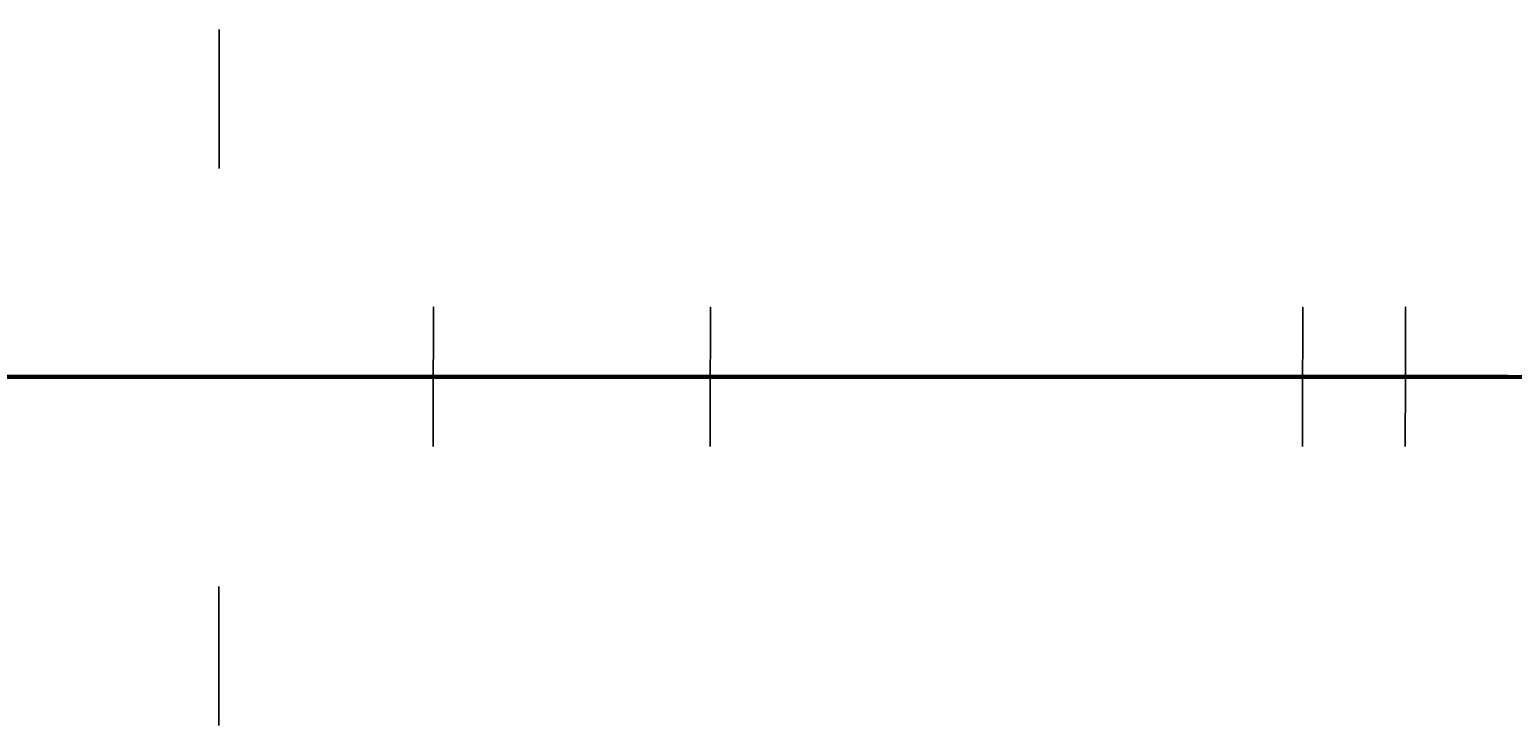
# Model space of a CAD drawing. Header units: millimetres. Extents: x -12354389001 to 271431, y -126469 to 48347.
# Tile 32 of 79: x -12341888835 to -12341536412, y -126301 to 40853. Entities that reach past the tile are written whole.
import ezdxf
from ezdxf.enums import TextEntityAlignment as Align

# ---------------------------------------------------------------- set-up
doc = ezdxf.new("R2010")
doc.units = ezdxf.units.MM
for name, pattern in [('1', [0]), ('4', [5, 3, -2]), ('BGS', [10, 0, 10])]:
    doc.linetypes.add(name, pattern=pattern)
doc.layers.get('0').update_dxf_attribs({"lineweight": 9})
doc.layers.add('00 opisy', color=7, linetype='Continuous', lineweight=25)
doc.layers.add('EBUPP', color=7, linetype='1', lineweight=30)
for name, color, linetype in [('EADTD', 7, 'Continuous'), ('EBUOA', 7, 'Continuous'), ('EDZPD', 3, '1'), ('SDROK', 7, 'Continuous'), ('SDRPK', 7, '1'), ('SZOPO', 7, 'BGS'), ('SZZPZ', 102, 'Continuous'), ('UCCOA', 6, 'Continuous'), ('UCCOO', 6, 'Continuous'), ('UCCPA', 6, '1'), ('UCCPOR', 6, '1'), ('UCCTO', 6, 'Continuous'), ('UEEOO', 1, 'Continuous'), ('UEEPA', 1, '1'), ('UEEPON', 1, '1'), ('UEETO', 1, 'Continuous'), ('UGGOO', 2, 'Continuous'), ('UGGPOR', 2, '1'), ('UKKOA', 7, 'Continuous'), ('UKKOO', 1, 'Continuous'), ('UKKPA', 1, '1'), ('UKKPB', 1, '1'), ('UKKTO', 1, 'Continuous'), ('UTTPO', 1, '1'), ('UWWOA', 5, 'Continuous'), ('UWWOO', 5, 'Continuous'), ('UWWPA', 5, '1'), ('UWWPO', 5, '4'), ('UWWTO', 5, 'Continuous'), ('WUKOS', 7, 'Continuous'), ('WUKPS', 7, '1'), ('ZAKRES', 2, '1')]:
    doc.layers.add(name, color=color, linetype=linetype)
doc.styles.get("Standard").update_dxf_attribs({"font": 'arial.ttf'})

# ---------------------------------------------------------------- blocks, each defined once
blk = doc.blocks.new('DLI')
blk.add_circle((0, 0), 0.09)
for centre, start, end in [((0, 0.750093), 30.14144, 149.85856), ((-0.713298, 0.231779), 102.145781, 221.858708), ((0.713298, 0.231779), 318.141292, 77.854219), ((-0.440797, -0.606751), 174.149498, 293.852913), ((0.440797, -0.606751), 246.147087, 5.850502)]:
    blk.add_arc(centre, 0.75, start, end)
blk = doc.blocks.new('TRA')
for p, q in [((-5.5, 2.7539), (-5.5, 1.7539)), ((-4.5, 2.7539), (-4.5, 1.7539)), ((4.5, 2.7539), (4.5, 1.7539)), ((5.5, 2.7539), (5.5, 1.7539)), ((-0.5, -2.2461), (-0.5, -3.2461)), ((0.5, -2.2461), (0.5, -3.2461))]:
    blk.add_line(p, q)
blk = doc.blocks.new('DIG')
for p, q in [((-0.6024, 0.1875), (-0.9874, 1.3242)), ((-0.9874, 1.3242), (-0.0078, 0.6309)), ((-0.0078, 0.6309), (0.9542, 1.3483)), ((0.9542, 1.3483), (0.5976, 0.2024)), ((-1.5645, -0.5299), (-0.6024, 0.1875)), ((0.5976, 0.2024), (1.5772, -0.4909)), ((0.3772, -0.5058), (0.0205, -1.6517)), ((1.5772, -0.4909), (0.3772, -0.5058)), ((-0.3645, -0.515), (-1.5645, -0.5299)), ((0.0205, -1.6517), (-0.3645, -0.515))]:
    blk.add_line(p, q)
blk.add_circle((0, 0), 0.09)
blk = doc.blocks.new('WLZ')
blk.add_circle((0, 0), 0.4)
blk = doc.blocks.new('SLS')
blk.add_circle((0, 0), 0.35)
blk = doc.blocks.new('LAT')
for p, q in [((0, 1.2), (0, 2)), ((-2, 0), (-1.2, 0)), ((1.2, 0), (2, 0)), ((0, -1.2), (0, -2))]:
    blk.add_line(p, q)
blk = doc.blocks.new('KRA')
for p, q in [((-0.75, -0.3571), (-0.75, 0.3571)), ((-0.75, 0.3571), (0.75, 0.3571)), ((-0.25, -0.3571), (-0.25, 0.3571)), ((0.25, -0.3571), (0.25, 0.3571)), ((0.75, 0.3571), (0.75, -0.3571)), ((0.75, -0.3571), (-0.75, -0.3571))]:
    blk.add_line(p, q)
blk = doc.blocks.new('HYP')
for p, q in [((0, 1.5), (-0.5303, 0.9697)), ((0, 1.5), (0.5303, 0.9697)), ((0, 0.75), (0, 1.5))]:
    blk.add_line(p, q)
blk.add_circle((0, 0), 0.75)
blk = doc.blocks.new('WSP')
blk.add_circle((0, 0), 0.09)
blk = doc.blocks.new('Wrocławska 82')
at = {"linetype": '1'}
for p, q in [((-295340.56, 33962.47), (-295340.55, 33962.5)), ((-295340.55, 33962.5), (-295340.54, 33962.55))]:
    blk.add_line(p, q, dxfattribs=at)
at = {"layer": 'EBUPP', "linetype": '1'}
for p, q in [((-295330.59, 34180.61), (-295352.21, 34184.91)), ((-295354.37, 34174.02), (-295332.76, 34169.72)), ((-295332.15, 34148.39), (-295336.86, 34135.07)), ((-295336.86, 34135.07), (-295322.86, 34130.12)), ((-295362.22, 34122.46), (-295340.2, 34114.51)), ((-295340.2, 34114.51), (-295340.71, 34113.08)), ((-295341.12, 34113.23), (-295342.53, 34109.31)), ((-295340.71, 34113.08), (-295341.12, 34113.23)), ((-295342.53, 34109.31), (-295342.06, 34109.14)), ((-295342.06, 34109.14), (-295342.81, 34107.07)), ((-295343.23, 34107.22), (-295344.6, 34103.43)), ((-295342.81, 34107.07), (-295343.23, 34107.22)), ((-295318.41, 34105.71), (-295339.13, 34049.03)), ((-295339.13, 34049.03), (-295322.97, 34043.13)), ((-295334.96, 33976.13), (-295339.22, 33964.69)), ((-295336.92, 33963.83), (-295332.66, 33975.27)), ((-295339.22, 33964.69), (-295336.92, 33963.83))]:
    blk.add_line(p, q, dxfattribs=at)
at = {"layer": 'EDZPD', "linetype": '1'}
for p, q in [((-295363.48, 34169.37), (-295276.38, 34146.68)), ((-295320.81, 34148.93), (-295344.09, 34155.44)), ((-295348.5, 33699.7), (-295328.82, 33692.91)), ((-295342.12, 33660.77), (-295334.31, 33679.58))]:
    blk.add_line(p, q, dxfattribs=at)
at = {"layer": 'SDRPK', "linetype": '1'}
for p, q in [((-295352.48, 34185.94), (-295339.6, 34183.19)), ((-295339.6, 34183.19), (-295329.31, 34181.17)), ((-295355.02, 34172.26), (-295334.56, 34168.09)), ((-295352.06, 34168.96), (-295333.5, 34164.75)), ((-295361.97, 34167.61), (-295328.2, 34158.64)), ((-295324.22, 34151.49), (-295355.59, 34159.75)), ((-295359.17, 34128.18), (-295336.36, 34119.86)), ((-295337.15, 34116.93), (-295361.54, 34126.04)), ((-295336.36, 34119.86), (-295331.91, 34118.17)), ((-295338.65, 34076.71), (-295329.61, 34101.66)), ((-295338.1, 34069.3), (-295332.86, 34083.69)), ((-295344.78, 34059.67), (-295338.65, 34076.71)), ((-295340.93, 34061.47), (-295338.1, 34069.3)), ((-295345.27, 34049.29), (-295340.93, 34061.47)), ((-295346.06, 34043.22), (-295342.28, 34040.09)), ((-295342.28, 34040.09), (-295345.01, 34032.54)), ((-295332.68, 34012.91), (-295345.27, 34017.51)), ((-295330.41, 33999.84), (-295349.92, 33947.13)), ((-295340.54, 33962.55), (-295334.57, 33978.67)), ((-295331.31, 33977.47), (-295337.24, 33961.34)), ((-295340.56, 33962.47), (-295340.55, 33962.5)), ((-295340.55, 33962.5), (-295340.54, 33962.55)), ((-295340.58, 33962.41), (-295340.57, 33962.44)), ((-295340.58, 33962.38), (-295340.58, 33962.41)), ((-295340.57, 33962.44), (-295340.56, 33962.47)), ((-295340.58, 33962.38), (-295340.59, 33962.34)), ((-295340.59, 33962.31), (-295340.59, 33962.34)), ((-295340.59, 33962.28), (-295340.59, 33962.31)), ((-295340.59, 33962.25), (-295340.59, 33962.28)), ((-295340.59, 33962.25), (-295340.59, 33962.21)), ((-295340.59, 33962.18), (-295340.59, 33962.21)), ((-295340.59, 33962.15), (-295340.59, 33962.18)), ((-295340.58, 33962.12), (-295340.59, 33962.15)), ((-295340.58, 33962.09), (-295340.58, 33962.12)), ((-295340.57, 33962.05), (-295340.58, 33962.09)), ((-295340.57, 33962.02), (-295340.57, 33962.05)), ((-295340.56, 33961.99), (-295340.57, 33962.02)), ((-295340.55, 33961.96), (-295340.56, 33961.99)), ((-295340.54, 33961.93), (-295340.55, 33961.96)), ((-295340.54, 33961.93), (-295340.53, 33961.9)), ((-295340.51, 33961.87), (-295340.53, 33961.9)), ((-295340.5, 33961.84), (-295340.51, 33961.87)), ((-295340.48, 33961.81), (-295340.5, 33961.84)), ((-295340.47, 33961.78), (-295340.48, 33961.81)), ((-295340.45, 33961.75), (-295340.47, 33961.78)), ((-295340.44, 33961.73), (-295340.45, 33961.75)), ((-295340.44, 33961.73), (-295340.42, 33961.7)), ((-295340.4, 33961.67), (-295340.42, 33961.7)), ((-295340.4, 33961.67), (-295340.38, 33961.65)), ((-295340.36, 33961.62), (-295340.38, 33961.65)), ((-295340.33, 33961.6), (-295340.36, 33961.62)), ((-295340.33, 33961.6), (-295340.31, 33961.58)), ((-295340.29, 33961.55), (-295340.31, 33961.58)), ((-295340.29, 33961.55), (-295340.26, 33961.53)), ((-295340.24, 33961.51), (-295340.26, 33961.53)), ((-295340.24, 33961.51), (-295339.92, 33961.35)), ((-295339.89, 33961.34), (-295339.92, 33961.35)), ((-295338.49, 33960.8), (-295339.89, 33961.34)), ((-295337.3, 33961.22), (-295337.24, 33961.34)), ((-295337.3, 33961.22), (-295337.32, 33961.19)), ((-295337.34, 33961.16), (-295337.35, 33961.13)), ((-295337.32, 33961.19), (-295337.34, 33961.16)), ((-295337.42, 33961.05), (-295337.44, 33961.03)), ((-295337.4, 33961.08), (-295337.42, 33961.05)), ((-295337.38, 33961.11), (-295337.4, 33961.08)), ((-295337.35, 33961.13), (-295337.38, 33961.11)), ((-295337.49, 33960.98), (-295337.52, 33960.96)), ((-295337.47, 33961.01), (-295337.49, 33960.98)), ((-295337.44, 33961.03), (-295337.47, 33961.01)), ((-295337.6, 33960.9), (-295337.63, 33960.88)), ((-295337.57, 33960.92), (-295337.6, 33960.9)), ((-295337.54, 33960.94), (-295337.57, 33960.92)), ((-295337.52, 33960.96), (-295337.54, 33960.94)), ((-295338.49, 33960.8), (-295338.44, 33960.78)), ((-295337.78, 33960.8), (-295337.81, 33960.79)), ((-295337.74, 33960.82), (-295337.78, 33960.8)), ((-295337.71, 33960.83), (-295337.74, 33960.82)), ((-295337.68, 33960.85), (-295337.71, 33960.83)), ((-295337.65, 33960.86), (-295337.68, 33960.85)), ((-295337.63, 33960.88), (-295337.65, 33960.86)), ((-295338.41, 33960.77), (-295338.44, 33960.78)), ((-295338.37, 33960.76), (-295338.41, 33960.77)), ((-295338.37, 33960.76), (-295338.34, 33960.76)), ((-295338.31, 33960.75), (-295338.34, 33960.76)), ((-295338.27, 33960.74), (-295338.31, 33960.75)), ((-295338.24, 33960.74), (-295338.27, 33960.74)), ((-295338.21, 33960.74), (-295338.24, 33960.74)), ((-295338.17, 33960.73), (-295338.21, 33960.74)), ((-295338.14, 33960.73), (-295338.17, 33960.73)), ((-295338.11, 33960.73), (-295338.14, 33960.73)), ((-295338.07, 33960.74), (-295338.11, 33960.73)), ((-295338.04, 33960.74), (-295338.07, 33960.74)), ((-295338, 33960.74), (-295338.04, 33960.74)), ((-295337.97, 33960.75), (-295338, 33960.74)), ((-295337.94, 33960.76), (-295337.97, 33960.75)), ((-295337.94, 33960.76), (-295337.9, 33960.76)), ((-295337.87, 33960.77), (-295337.9, 33960.76)), ((-295337.87, 33960.77), (-295337.84, 33960.78)), ((-295337.81, 33960.79), (-295337.84, 33960.78)), ((-295334.34, 33938.41), (-295340.98, 33920.22)), ((-295344.4, 33887.72), (-295330.15, 33926.51)), ((-295340.98, 33920.22), (-295346.2, 33905.98)), ((-295305.6, 33909.84), (-295340.33, 33816.48)), ((-295340.33, 33816.48), (-295350.06, 33790.14)), ((-295344.21, 33777.48), (-295339.13, 33775.54)), ((-295339.13, 33775.54), (-295340.82, 33761)), ((-295340.82, 33761), (-295344.81, 33750.06)), ((-295332.22, 33669.66), (-295335.85, 33663.16)), ((-295335.85, 33663.16), (-295337.23, 33659.11))]:
    blk.add_line(p, q, dxfattribs=at)
at = {"layer": 'SDRPK', "linetype": '4'}
for p, q in [((-295335.76, 34152.56), (-295338.73, 34143.83)), ((-295337.82, 34134.68), (-295332.66, 34149.27)), ((-295332.23, 34149.07), (-295340.08, 34141.87)), ((-295339.37, 34142.04), (-295350.8, 34146.01)), ((-295338.73, 34143.83), (-295339.37, 34142.04)), ((-295339.66, 34142.14), (-295345.61, 34123.69)), ((-295322.7, 34129.37), (-295337.82, 34134.68)), ((-295336.82, 34134.56), (-295341.05, 34131.47)), ((-295341.05, 34131.47), (-295344.62, 34123.07)), ((-295338.39, 34115.28), (-295362.93, 34124.11)), ((-295343.98, 34123.12), (-295329.15, 34117.77)), ((-295344.09, 34099.4), (-295338.39, 34115.28)), ((-295340.16, 34048.56), (-295318.87, 34106.83)), ((-295323.35, 34042.04), (-295340.16, 34048.56)), ((-295351.69, 33826.92), (-295338.27, 33821.96)), ((-295328.38, 33703.34), (-295336.4, 33694.89))]:
    blk.add_line(p, q, dxfattribs=at)
at = {"layer": 'SDRPK', "linetype": '1'}
for centre, radius, start, end in [((-295340.4301, 34105.8138), 11.59, 338.99823, 73.56012), ((-295337.3166, 33998.3397), 10.46, 76.02227, 150.94254)]:
    blk.add_arc(centre, radius, start, end, dxfattribs=at)
at = {"layer": 'SZOPO', "linetype": 'BGS'}
for p, q in [((-295331.66, 34151.68), (-295344.27, 34155.19)), ((-295338.32, 33759), (-295332.62, 33793.16)), ((-295341.67, 33750), (-295338.32, 33759)), ((-295360.4, 33699.68), (-295341.67, 33750)), ((-295350.41, 33699.45), (-295336.56, 33694.39)), ((-295342.44, 33684.28), (-295371.04, 33696.7)), ((-295331.25, 33692.67), (-295336.47, 33694.62)), ((-295330.3, 33689.71), (-295342.41, 33660.99)), ((-295351.27, 33663.95), (-295342.44, 33684.28))]:
    blk.add_line(p, q, dxfattribs=at)
at = {"layer": 'UCCOA'}
for p in [(-295345.4019, 34026.08), (-295337.7099, 34026.0938)]:
    blk.add_line(p, (-295339.0831, 34026.08), dxfattribs=at)
at = {"layer": 'UCCPOR', "linetype": '1'}
for p, q in [((-295337.11, 34133.14), (-295356.47, 34140.02)), ((-295357.69, 34139.4), (-295337.47, 34132.21)), ((-295336.42, 34134.92), (-295337.11, 34133.14)), ((-295336.17, 34132.81), (-295335.48, 34134.58)), ((-295337.99, 34133.46), (-295337.11, 34133.14)), ((-295337.11, 34133.14), (-295337.12, 34133.13)), ((-295338.78, 34126.08), (-295336.17, 34132.81)), ((-295337.47, 34132.21), (-295339.36, 34127.34)), ((-295344.69, 34129.23), (-295339.36, 34127.34)), ((-295344.15, 34127.97), (-295338.78, 34126.08)), ((-295336.04, 34027.61), (-295356.88, 34000)), ((-295295.96, 34012.31), (-295336.04, 34027.61)), ((-295335.72, 34026.53), (-295355.75, 34000)), ((-295295.44, 34011.15), (-295335.72, 34026.53))]:
    blk.add_line(p, q, dxfattribs=at)
at = {"layer": 'UCCTO'}
for p, q in [((-295337.48, 34025.84), (-295338.0821, 34027.6059)), ((-295338.0821, 34027.6059), (-295329.8307, 34027.6059))]:
    blk.add_line(p, q, dxfattribs=at)
at = {"layer": 'UEEPON', "linetype": '1'}
for p, q in [((-295352.3, 34185.56), (-295342, 34183.89)), ((-295342, 34183.89), (-295342.14, 34182.9)), ((-295344.2, 34166.49), (-295341.44, 34165.97)), ((-295341.44, 34165.97), (-295339.73, 34165.65)), ((-295339.73, 34165.65), (-295331.12, 34163.96)), ((-295346.81, 34156.68), (-295332.35, 34152.76)), ((-295344.02, 34153.28), (-295342.25, 34152.69)), ((-295342.25, 34152.69), (-295339.58, 34151.8)), ((-295339.58, 34151.8), (-295336.28, 34150.7)), ((-295336.28, 34150.7), (-295331.5, 34150.18)), ((-295341.86, 34118.32), (-295347.87, 34120.39)), ((-295334.89, 34115.49), (-295341.86, 34118.32)), ((-295336.3, 34086.13), (-295330.36, 34102.51)), ((-295336.3, 34086.13), (-295339.92, 34087.35)), ((-295339.78, 34076.52), (-295336.3, 34086.13)), ((-295341.78, 34070.93), (-295339.78, 34076.52)), ((-295342.73, 34068.28), (-295341.78, 34070.93)), ((-295348.02, 34053.51), (-295342.73, 34068.28)), ((-295334.88, 34044.69), (-295352.76, 34051.11)), ((-295354.36, 34023.85), (-295338.46, 34017.93)), ((-295344.61, 34002.17), (-295338.46, 34017.93)), ((-295338.46, 34017.93), (-295334.05, 34016.21)), ((-295334.05, 34016.21), (-295338.17, 34005.29)), ((-295334.09, 34007.07), (-295338.05, 34005.17)), ((-295338.06, 34004.98), (-295332.89, 34003.08)), ((-295341.43, 33973.38), (-295345.62, 33975.1)), ((-295356.31, 33970.63), (-295337.99, 33963.56)), ((-295337.99, 33963.56), (-295337.74, 33964.14)), ((-295337.85, 33913.3), (-295335.92, 33918.97)), ((-295338.68, 33911.04), (-295337.85, 33913.3)), ((-295339.65, 33908.4), (-295338.68, 33911.04)), ((-295347.14, 33887.93), (-295339.65, 33908.4)), ((-295337.36, 33817.53), (-295330.17, 33835.53)), ((-295338.4, 33814.92), (-295337.36, 33817.53)), ((-295342.9, 33803.64), (-295338.4, 33814.92)), ((-295347.78, 33790.3), (-295342.9, 33803.14)), ((-295340.34, 33778.41), (-295341.23, 33778.55)), ((-295338.13, 33777.27), (-295340.34, 33778.41)), ((-295337.77, 33771.32), (-295337.31, 33776.04)), ((-295338.04, 33768.53), (-295337.77, 33771.32)), ((-295338.89, 33759.85), (-295338.04, 33768.53)), ((-295342.22, 33751.21), (-295338.89, 33759.85)), ((-295342.36, 33751.74), (-295342.37, 33752.24)), ((-295343.09, 33750.98), (-295343.59, 33750.97)), ((-295341.09, 33751.02), (-295341.59, 33751.01)), ((-295342.66, 33750), (-295342.35, 33750.74)), ((-295342.32, 33750), (-295342.33, 33750.24)), ((-295346.59, 33740.64), (-295342.66, 33750)), ((-295342.32, 33749.74), (-295342.32, 33750))]:
    blk.add_line(p, q, dxfattribs=at)
for centre, radius, start, end in [((-295334.5718, 33792.713), 15.65, 220.73706, 244.82121), ((-295338.8819, 33775.8804), 1.58, 5.7981, 61.58203)]:
    blk.add_arc(centre, radius, start, end, dxfattribs=at)
at = {"layer": 'UGGPOR', "linetype": '1'}
for p, q in [((-295347.27, 34163.99), (-295332, 34160.36)), ((-295347.9, 34157.42), (-295331, 34153.01))]:
    blk.add_line(p, q, dxfattribs=at)
at = {"layer": 'UKKOA'}
for p, q in [((-295343.5, 34120.53), (-295344.5131, 34116.69)), ((-295344.55, 34090.04), (-295343.8117, 34090.5155)), ((-295343.8117, 34090.5155), (-295337.4277, 34090.5155)), ((-295345.5332, 33980.0028), (-295342.7827, 33980.0028)), ((-295341.756, 33978.5496), (-295342.7827, 33980.0028)), ((-295339.4497, 33978.3888), (-295336.6703, 33978.3888)), ((-295336.067, 33976.8561), (-295336.6703, 33978.3888)), ((-295340.0576, 33965.6212), (-295339.9533, 33967.9075)), ((-295339.9533, 33967.9075), (-295337.2028, 33967.9075)), ((-295345.5516, 33961.9703), (-295343.4401, 33960.6618)), ((-295343.4401, 33960.6618), (-295340.6317, 33960.6618)), ((-295336.3581, 33955.3437), (-295335.1065, 33955.5534)), ((-295339.73, 33902.79), (-295337.4277, 33903.846)), ((-295337.4277, 33903.846), (-295331.4346, 33903.846)), ((-295344.5533, 33820.8633), (-295338.1694, 33820.8633)), ((-295336.91, 33680.49), (-295338.9688, 33679.7442)), ((-295344.8967, 33679.7442), (-295338.9688, 33679.7442))]:
    blk.add_line(p, q, dxfattribs=at)
at = {"layer": 'UKKOO'}
blk.add_line((-295343.9708, 34172.76), (-295337.652, 34172.76), dxfattribs=at)
at = {"layer": 'UKKPB', "linetype": '1'}
for p, q in [((-295345.45, 34168.87), (-295333.68, 34166.36)), ((-295338.75, 34127.07), (-295333.81, 34133.99)), ((-295338.79, 34127.01), (-295338.75, 34127.07)), ((-295339.1, 34126.57), (-295338.79, 34127.01)), ((-295339.74, 34125.68), (-295339.1, 34126.57)), ((-295343.3, 34120.69), (-295339.74, 34125.68)), ((-295347.14, 34125.45), (-295343.62, 34120.7)), ((-295335.78, 34124.08), (-295334.23, 34124.81)), ((-295343.23, 34120.6), (-295335.78, 34124.08)), ((-295343.77, 34120.55), (-295348.06, 34121.08)), ((-295344, 34120.72), (-295343.75, 34120.59)), ((-295343.75, 34120.59), (-295343.22, 34120.32)), ((-295343.22, 34120.32), (-295341.47, 34119.42)), ((-295343.22, 34120.32), (-295321.88, 34113.09)), ((-295341.47, 34119.42), (-295340.4, 34118.87)), ((-295340.4, 34118.87), (-295339.95, 34118.64)), ((-295339.95, 34118.64), (-295339.92, 34118.62)), ((-295339.92, 34118.62), (-295337.55, 34117.41)), ((-295338.07, 34113.24), (-295340.37, 34114.03)), ((-295337.55, 34113.06), (-295338.07, 34113.24)), ((-295335.55, 34112.38), (-295337.55, 34113.06)), ((-295337.84, 34105.81), (-295335.36, 34112.1)), ((-295338.96, 34103.17), (-295337.84, 34105.81)), ((-295340.41, 34099.77), (-295338.96, 34103.17)), ((-295344.43, 34090.32), (-295340.41, 34099.77)), ((-295341.59, 33978.28), (-295341.92, 33977.39)), ((-295336.02, 33976.55), (-295341.59, 33978.28)), ((-295341.92, 33977.39), (-295343.06, 33974.3)), ((-295343.06, 33974.3), (-295345.68, 33967.25)), ((-295336.59, 33955.14), (-295331.23, 33968.83)), ((-295345.68, 33967.25), (-295338.75, 33965.95)), ((-295340, 33965.33), (-295344.48, 33965.31)), ((-295345.08, 33963.44), (-295334.51, 33959.24)), ((-295336.59, 33955.14), (-295346.83, 33959.29)), ((-295339.62, 33903.07), (-295335.13, 33915.16)), ((-295339.73, 33902.77), (-295339.62, 33903.07)), ((-295339.84, 33902.51), (-295339.73, 33902.77)), ((-295339.44, 33902.69), (-295334.85, 33900.94)), ((-295342.15, 33896.58), (-295339.84, 33902.51)), ((-295343.49, 33893.14), (-295342.15, 33896.58)), ((-295346.44, 33885.14), (-295343.49, 33893.14)), ((-295346.44, 33885.14), (-295341.11, 33883.12)), ((-295341.11, 33883.12), (-295340.6, 33882.93)), ((-295340.6, 33882.93), (-295337.37, 33881.71)), ((-295342.47, 33771.06), (-295340.71, 33774.23)), ((-295342.73, 33770.59), (-295342.47, 33771.06)), ((-295344.38, 33767.63), (-295342.73, 33770.59)), ((-295337.02, 33680.19), (-295337.55, 33678.8)), ((-295337.55, 33678.8), (-295341.46, 33669.64)), ((-295341.46, 33669.64), (-295342.89, 33666.29)), ((-295342.89, 33666.29), (-295344.83, 33661.74))]:
    blk.add_line(p, q, dxfattribs=at)
at = {"layer": 'UKKTO'}
for p, q in [((-295350.4353, 34130.5225), (-295341.3697, 34130.5225)), ((-295338.1724, 34126.609), (-295328.8353, 34126.609)), ((-295343.49, 34120.45), (-295343.9742, 34116.4365)), ((-295335.25, 34112.38), (-295335.7441, 34109.4866)), ((-295335.7441, 34109.4866), (-295326.3527, 34109.4866)), ((-295344.0009, 34090.0756), (-295334.8809, 34090.0756)), ((-295339.73, 33902.79), (-295338.2698, 33902.5689)), ((-295338.2698, 33902.5689), (-295328.9327, 33902.5689)), ((-295351.8806, 33868.0492), (-295342.5978, 33868.0492)), ((-295345.1642, 33820.4033), (-295335.8814, 33820.4033))]:
    blk.add_line(p, q, dxfattribs=at)
at = {"layer": 'UTTPO', "linetype": '1'}
for p, q in [((-295344.24, 34027.15), (-295323.41, 34019.24)), ((-295347.64, 34000.04), (-295321.38, 33994.9)), ((-295342.87, 33968.29), (-295331.63, 33998.13)), ((-295342.87, 33968.29), (-295338.51, 33966.61))]:
    blk.add_line(p, q, dxfattribs=at)
at = {"layer": 'UWWOA'}
for p in [(-295349.8893, 34136.7385), (-295343.4737, 34134.4469)]:
    blk.add_line(p, (-295343.5066, 34136.6111), dxfattribs=at)
at = {"layer": 'UWWPO', "linetype": '1'}
for p, q in [((-295348.53, 34136.24), (-295343.47, 34134.45)), ((-295343.47, 34134.45), (-295333.54, 34131.94)), ((-295358.36, 34128.71), (-295336.53, 34120.82)), ((-295336.53, 34120.82), (-295330.84, 34118.8)), ((-295333.05, 34019.28), (-295347.03, 34024.32)), ((-295338.72, 34003.63), (-295333.05, 34019.28)), ((-295339.38, 34001.8), (-295338.72, 34003.63)), ((-295340.04, 34000), (-295339.38, 34001.8)), ((-295340.52, 33998.66), (-295340.04, 34000)), ((-295342.36, 33993.58), (-295340.52, 33998.66)), ((-295357.38, 33952.11), (-295342.36, 33993.58)), ((-295339.22, 33992.34), (-295342.36, 33993.58)), ((-295338.27, 33992.01), (-295316.33, 33983.55)), ((-295351.19, 33969.19), (-295339.13, 33965.58)), ((-295339.13, 33965.58), (-295338.39, 33967.28)), ((-295338.39, 33967.28), (-295338.27, 33967.24)), ((-295340.58, 33916.36), (-295333.99, 33934.48)), ((-295341.25, 33916.04), (-295352.28, 33920.17))]:
    blk.add_line(p, q, dxfattribs=at)
at = {"layer": 'UWWTO'}
for p, q in [((-295343.4737, 34134.4469), (-295341.7697, 34134.1629)), ((-295341.7697, 34134.1629), (-295333.4104, 34134.2708)), ((-295340.0217, 34120.4533), (-295331.7703, 34120.4533)), ((-295337.26, 34037.67), (-295335.8915, 34039.3697)), ((-295335.8915, 34039.3697), (-295326.8259, 34039.3697)), ((-295347.2116, 34032.5658), (-295338.4174, 34032.5658)), ((-295339.2, 34032.19), (-295338.4174, 34032.5658)), ((-295351.4483, 33905.8621), (-295342.4369, 33905.8621))]:
    blk.add_line(p, q, dxfattribs=at)
at = {"layer": 'WUKPS', "linetype": '1'}
for p, q in [((-295349.69, 34153.8), (-295342.86, 34151.79)), ((-295338.72, 34148.84), (-295348.21, 34151.77)), ((-295342.86, 34151.79), (-295336.78, 34150.07)), ((-295342.45, 34151.67), (-295342.89, 34150.13)), ((-295340.53, 34151.13), (-295340.75, 34150.33)), ((-295338.6, 34150.59), (-295339.06, 34148.95)), ((-295336.43, 34150.58), (-295332.66, 34149.27)), ((-295336.78, 34150.07), (-295345.73, 34126.98)), ((-295345.73, 34126.98), (-295338.72, 34148.84)), ((-295337.54, 34148.11), (-295338.17, 34148.35)), ((-295338.27, 34146.24), (-295339.41, 34146.68)), ((-295338.99, 34144.38), (-295339.51, 34144.58)), ((-295339.71, 34142.51), (-295340.63, 34142.87)), ((-295340.44, 34140.65), (-295340.84, 34140.8)), ((-295341.16, 34138.78), (-295341.86, 34139.05)), ((-295341.88, 34136.92), (-295342.18, 34137.03)), ((-295342.6, 34135.05), (-295343.08, 34135.24)), ((-295343.33, 34133.19), (-295343.51, 34133.26)), ((-295344.91, 34030.9), (-295341.16, 34041.65)), ((-295341.16, 34041.65), (-295333.69, 34038.36)), ((-295339.55, 34039.42), (-295339.01, 34040.7)), ((-295343.6, 34031.6), (-295340.47, 34039.81)), ((-295340.47, 34039.81), (-295335.48, 34037.68)), ((-295340.72, 34039.17), (-295341.3, 34039.39)), ((-295337.72, 34038.63), (-295337.45, 34039.26)), ((-295335.88, 34037.85), (-295335.34, 34039.09)), ((-295333.69, 34038.36), (-295338.32, 34028.69)), ((-295341.43, 34037.3), (-295342.53, 34037.72)), ((-295335.48, 34037.68), (-295338.61, 34030.05)), ((-295336.08, 34036.22), (-295335.51, 34035.99)), ((-295342.14, 34035.43), (-295342.67, 34035.63)), ((-295336.84, 34034.37), (-295335.8, 34033.95)), ((-295342.85, 34033.56), (-295343.85, 34033.94)), ((-295337.59, 34032.52), (-295337.13, 34032.33)), ((-295343.56, 34031.69), (-295344.04, 34031.87)), ((-295338.61, 34030.05), (-295343.6, 34031.6)), ((-295341.79, 34031.03), (-295342.12, 34029.96)), ((-295338.32, 34028.69), (-295344.91, 34030.9)), ((-295338.35, 34030.67), (-295337.53, 34030.33)), ((-295339.88, 34030.44), (-295340.05, 34029.88)), ((-295335.47, 33760.93), (-295339.42, 33750.03)), ((-295333.57, 33751.85), (-295338.15, 33753.51)), ((-295339.43, 33750), (-295339.42, 33750.03))]:
    blk.add_line(p, q, dxfattribs=at)
at = {"layer": 'ZAKRES', "linetype": '1'}
for p, q in [((-295374.16, 34161.44), (-295343.86, 34155.36)), ((-295343.86, 34155.36), (-295300.47, 34143.21)), ((-295328.9, 33693.14), (-295348.41, 33699.71))]:
    blk.add_line(p, q, dxfattribs=at)
at = {"layer": 'SZZPZ'}
for name, p in [('TRA', (-295348.96, 34169.65)), ('DLI', (-295337.59, 34169.7)), ('TRA', (-295339.59, 34167.66)), ('TRA', (-295335.72, 34166.9)), ('DLI', (-295335.09, 34151.28)), ('TRA', (-295343.36, 34146.05)), ('DLI', (-295336.49, 34131.82)), ('DLI', (-295334.09, 34130.16)), ('TRA', (-295337.26, 34126.32)), ('DLI', (-295342.26, 34124.33)), ('DLI', (-295337.08, 34122.31)), ('TRA', (-295335.74, 34096.69)), ('DLI', (-295339.86, 34079.45)), ('DLI', (-295334.95, 34071.28)), ('TRA', (-295345.97, 34069.41)), ('DLI', (-295336.22, 34066.27)), ('DLI', (-295338.85, 34060.94)), ('TRA', (-295339.94, 34054.68)), ('DLI', (-295342.13, 34050.65)), ('DLI', (-295344.58, 34044.98)), ('TRA', (-295339.27, 34043.16)), ('TRA', (-295343.13, 34024.68)), ('DIG', (-295345.1, 34024.82)), ('TRA', (-295332.56, 34020.78)), ('DIG', (-295336.79, 34021.93)), ('DLI', (-295344.73, 33991.05)), ('TRA', (-295333.88, 33927.9)), ('DIG', (-295342.5, 33903.82)), ('TRA', (-295345.96, 33893.46)), ('TRA', (-295333.55, 33818.27)), ('DLI', (-295335.63, 33818.47)), ('DLI', (-295339.87, 33807.25)), ('TRA', (-295337.75, 33799.95)), ('TRA', (-295341.44, 33783.66)), ('DLI', (-295341.11, 33694.83)), ('DLI', (-295342.38, 33694.55)), ('DLI', (-295340.96, 33693.84)), ('DLI', (-295340.09, 33692.92))]:
    blk.add_blockref(name, p, dxfattribs=at)
at = {"layer": 'UCCPA'}
blk.add_blockref('WLZ', (-295337.48, 34025.84), dxfattribs=at)
at = {"layer": 'UEEPA'}
for name, p, rotation in [('LAT', (-295340.15, 34087.43), 356.8099999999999), ('LAT', (-295338.28, 34005.06), 91.84999700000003), ('LAT', (-295341.43, 33973.38), 359.791238), ('SLS', (-295341.43, 33973.38), 274.2599589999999), ('LAT', (-295335.91, 33919.22), 91.130013), ('LAT', (-295342.82, 33803.45), 89.99999900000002), ('LAT', (-295339.9, 33777.5), 88.980006), ('LAT', (-295338.68, 33673.59), 87.829994)]:
    blk.add_blockref(name, p, dxfattribs=dict(at, rotation=rotation))
for p in [(-295340.15, 34087.43), (-295338.28, 34005.06), (-295335.91, 33919.22), (-295342.9, 33803.39), (-295339.9, 33777.5), (-295342.34, 33750.99), (-295338.68, 33673.59)]:
    blk.add_blockref('SLS', p, dxfattribs=at)
at = {"layer": 'UKKPA'}
for name, p, rotation in [('WLZ', (-295343.49, 34120.45), 332.79), ('KRA', (-295337.05, 34117.21), 343.27), ('WLZ', (-295335.25, 34112.38), 68.459987), ('WLZ', (-295341.59, 33978.28), 269.999997), ('WLZ', (-295336.01, 33976.55), 269.999997), ('WLZ', (-295340, 33965.33), 269.999997), ('WLZ', (-295336.6, 33955.14), 269.999997), ('KRA', (-295337.32, 33949.34), 71.720009), ('WLZ', (-295339.73, 33902.79), 69.60999999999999), ('KRA', (-295337.18, 33881.51), 70.579996), ('KRA', (-295344, 33863.63), 74.900008), ('KRA', (-295340.46, 33774.69), 69.64999699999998), ('WLZ', (-295336.91, 33680.49), 69.239995)]:
    blk.add_blockref(name, p, dxfattribs=dict(at, rotation=rotation))
at = {"layer": 'UWWPA', "rotation": 295.770001}
blk.add_blockref('WLZ', (-295343.47, 34134.45), dxfattribs=at)
at = {"layer": 'UWWPA'}
for name, p in [('WLZ', (-295337.26, 34037.67)), ('WLZ', (-295339.2, 34032.19)), ('HYP', (-295338.74, 33992.19)), ('HYP', (-295340.78, 33915.83))]:
    blk.add_blockref(name, p, dxfattribs=at)
at = {"layer": 'WUKOS'}
for p in [(-295336.88, 34161.12), (-295337.28, 34155.11), (-295337.56, 34154.67), (-295341.02, 34142.4), (-295337.14, 34135.11), (-295340.76, 34131.12), (-295337.11, 34117.22), (-295336.29, 34066.57), (-295343.4, 34064.01), (-295343.11, 34063.92), (-295340.48, 34063.05), (-295340.24, 34062.94), (-295339.36, 34048.93), (-295340.99, 34041.89), (-295340.4, 34039.45), (-295335.7, 34037.55), (-295343.42, 34031.7), (-295338.74, 34030.28), (-295338.44, 34028.48), (-295338.73, 33992.18), (-295337.35, 33949.32), (-295341.04, 33944.89), (-295336.05, 33919.19), (-295340.68, 33915.72), (-295342.5, 33903.85), (-295337.13, 33881.44), (-295342.1, 33812.44), (-295341.63, 33812.3), (-295340.13, 33807.47), (-295342.63, 33803.33), (-295343.91, 33796.88), (-295339.9, 33777.4), (-295340.47, 33774.58), (-295341.05, 33761.01), (-295337.89, 33758.87), (-295342.34, 33750.87), (-295339.03, 33715.32), (-295342.04, 33706.68), (-295335.99, 33699.26), (-295336.34, 33694.67), (-295340.54, 33664.72), (-295335.96, 33663.6)]:
    blk.add_blockref('WSP', p, dxfattribs=at)
at = {"layer": 'EADTD', "oblique": 15}
blk.add_text('Stacja paliw', height=1, rotation=69.57579, dxfattribs=at).set_placement((-295336.64, 33968.24), align=Align.TOP_LEFT)
at = {"layer": 'EBUOA', "oblique": 15}
blk.add_text('i', height=2.5, dxfattribs=at).set_placement((-295343.1, 34176.82))
at = {"layer": 'SDROK', "oblique": 15}
blk.add_text('j.asf.', height=1.5, rotation=70.01, dxfattribs=at).set_placement((-295339.25, 34069.16))
for s, p in [('p.poż.', (-295340.82, 34035.88)), ('gł.2.40m', (-295341.74, 34034.4)), ('bet.', (-295344.41, 33845.18))]:
    blk.add_text(s, height=1.5, dxfattribs=at).set_placement(p)
at = {"layer": 'UCCOA', "oblique": 15}
blk.add_text('217.75', height=1.8, dxfattribs=at).set_placement((-295338.44, 34028.48), align=Align.TOP_RIGHT)
for s, p in [('215.55', (-295342.08, 34026.24)), ('c', (-295336.45, 34024.86))]:
    blk.add_text(s, height=1.8, dxfattribs=at).set_placement(p)
at = {"layer": 'UCCOO', "oblique": 15}
blk.add_text('c.o.A', height=1.8, rotation=341.23514, dxfattribs=at).set_placement((-295342.7, 34127.52))
at = {"layer": 'UCCTO', "oblique": 15}
blk.add_text('1-1.2/2', height=1.5, rotation=341.28233, dxfattribs=at).set_placement((-295342.93, 34127.34), align=Align.TOP_LEFT)
blk.add_text('921c-4-9', height=1.5, dxfattribs=at).set_placement((-295337.95, 34028.11))
at = {"layer": 'UEEOO', "oblique": 15}
for rotation, p in [(349.31, (-295344.53, 34166.39)), (341.54, (-295341.6, 34153.58)), (70.29001, (-295343.18, 34070.51)), (69.91001, (-295340.77, 33908.59)), (68.24, (-295338.63, 33817.53)), (84.42001, (-295338.97, 33771.42))]:
    blk.add_text('eNA', height=1.8, rotation=rotation, dxfattribs=at).set_placement(p, align=Align.TOP_LEFT)
at = {"layer": 'UEETO', "oblique": 15}
for s, rotation, p in [('1-2.2/1', 343.3933, (-295338.99, 34152.6)), ('1-1.1/7', 70.44159, (-295344.44, 34066.66)), ('1-1.1/8', 339.67686, (-295336.62, 34046.39)), ('1-1.3/50', 69.29281, (-295342.01, 33904.86)), ('1-1.3/40', 85.3226, (-295339.14, 33767.17))]:
    blk.add_text(s, height=1.5, rotation=rotation, dxfattribs=at).set_placement(p, align=Align.TOP_LEFT)
at = {"layer": 'UGGOO', "oblique": 15}
blk.add_text('gA300', height=1.8, rotation=345.69, dxfattribs=at).set_placement((-295347.27, 34162.61))
at = {"layer": 'UKKOA', "oblique": 15}
for s, height, p in [('ndn.', 1.8, (-295347.38, 34170.3)), ('k', 1.8, (-295344.52, 34169.81)), ('k', 1.8, (-295342.39, 34120.94)), ('216.90', 1.8, (-295347.23, 34117.76)), ('k', 1.8, (-295345.11, 34091.49)), ('215.79', 1.8, (-295343.87, 34090.58)), ('k', 0.8, (-295340.48, 33965.04)), ('k', 1.8, (-295340.31, 33904.3)), ('213.80', 1.8, (-295337.3, 33903.83)), ('212.12', 1.8, (-295344.45, 33820.88)), ('211.11', 1.8, (-295348.59, 33770.13)), ('k', 1.8, (-295336.88, 33682.2)), ('209.36', 1.8, (-295341.8, 33679.82))]:
    blk.add_text(s, height=height, dxfattribs=at).set_placement(p, align=Align.TOP_LEFT)
for s, height, p in [('218.34', 1.8, (-295350.25, 34130.92)), ('217.84', 1.8, (-295343.65, 34091.12)), ('215.36', 0.8, (-295344.08, 33979.58)), ('215.42', 0.8, (-295337.97, 33977.99)), ('k', 1, (-295341.59, 33977.23)), ('216.39', 0.8, (-295339.88, 33968.17)), ('215.29', 0.8, (-295339.91, 33967.56)), ('216.54', 0.8, (-295343.37, 33960.93)), ('213.86', 0.8, (-295343.47, 33960.25)), ('k', 1, (-295337.58, 33954.21)), ('215.71', 1.8, (-295337.27, 33904.45)), ('214.35', 1.8, (-295344.39, 33821.46))]:
    blk.add_text(s, height=height, dxfattribs=at).set_placement(p)
for height, rotation, p in [(1.8, 341.15, (-295337.85, 34114.17)), (0.8, 355.7636, (-295336.54, 33976.21)), (1.8, 339.31, (-295340.34, 33884.2)), (1.8, 60.89383, (-295343.72, 33771.58)), (1.8, 358.93909, (-295343.74, 33767.18))]:
    blk.add_text('k', height=height, rotation=rotation, dxfattribs=at).set_placement(p, align=Align.TOP_LEFT)
for s, height, p in [('216.76', 0.8, (-295342.5, 33980.27)), ('216.52', 0.8, (-295336.38, 33978.66)), ('211.68', 1.8, (-295338.33, 33680.34))]:
    blk.add_text(s, height=height, dxfattribs=at).set_placement(p, align=Align.RIGHT)
at = {"layer": 'UKKOO', "oblique": 15}
blk.add_text('220.17', height=1.8, dxfattribs=at).set_placement((-295343.81, 34173.36))
blk.add_text('219.60', height=1.8, dxfattribs=at).set_placement((-295344.02, 34172.93), align=Align.TOP_LEFT)
for s, rotation, p in [('kA', 54.49001, (-295337.85, 34127.88)), ('kA', 332.84, (-295342.32, 34119.93)), ('k250', 66.97999, (-295340.82, 34102.31)), ('k300', 68.67, (-295343.35, 33896.98)), ('k600', 66.91, (-295342.82, 33669.61))]:
    blk.add_text(s, height=1.8, rotation=rotation, dxfattribs=at).set_placement(p, align=Align.TOP_LEFT)
blk.add_text('K200', height=0.9, rotation=69.65489, dxfattribs=at).set_placement((-295342.52, 33975.74), align=Align.CENTER)
at = {"layer": 'UKKTO', "oblique": 15}
for s, p in [('921c-4-31', (-295350.3, 34131.02)), ('921c-4-41', (-295343.87, 34090.58)), ('971a-2-48', (-295338.14, 33903.07)), ('971a-2-53', (-295351.75, 33868.55)), ('971a-2-72', (-295345.03, 33820.9))]:
    blk.add_text(s, height=1.5, dxfattribs=at).set_placement(p)
for s, rotation, p in [('1-1.2/20', 52.99108, (-295340.32, 34124.4)), ('1-1.1/46', 26.18762, (-295339.21, 34123.54)), ('1-1.3/19', 335.83285, (-295341.2, 34119.1)), ('1-1.3/7', 343.57911, (-295338.62, 34114.35)), ('1-1.1/45', 67.65627, (-295342.2, 34098.44)), ('1-1.1/96', 71.39995, (-295342.01, 33899.62)), ('1-1.3/51', 342.50568, (-295342.59, 33884.76)), ('1-1.3/49', 341.02357, (-295349.15, 33867.09)), ('1-1.3/78', 62.54327, (-295343.98, 33770.09))]:
    blk.add_text(s, height=1.5, rotation=rotation, dxfattribs=at).set_placement(p, align=Align.TOP_LEFT)
for s, p in [('921c-4-32', (-295328.3, 34128.61)), ('921c-4-33', (-295343.44, 34118.44))]:
    blk.add_text(s, height=1.5, dxfattribs=at).set_placement(p, align=Align.TOP_RIGHT)
blk.add_text('921c-4-42', height=1.5, dxfattribs=at).set_placement((-295335.61, 34111.49), align=Align.TOP_LEFT)
at = {"layer": 'UWWOA', "oblique": 15}
blk.add_text('218.40', height=1.8, rotation=358.857, dxfattribs=at).set_placement((-295342.82, 34139), align=Align.TOP_RIGHT)
blk.add_text('217.30', height=1.8, dxfattribs=at).set_placement((-295346.56, 34137.63), align=Align.TOP_LEFT)
blk.add_text('w', height=1.8, rotation=358.85424, dxfattribs=at).set_placement((-295344.55, 34133.8))
for p in [(-295338.77, 34037.63), (-295340.44, 34031.77)]:
    blk.add_text('w', height=1.8, dxfattribs=at).set_placement(p)
at = {"layer": 'UWWOO', "oblique": 15}
for p in [(-295339.47, 34002.52), (-295341.26, 33996.91)]:
    blk.add_text('wA', height=1.8, rotation=70.09, dxfattribs=at).set_placement(p)
at = {"layer": 'UWWTO', "oblique": 15}
for s, rotation, p in [('921c-4-4', 0.73913, (-295341.66, 34136.16)), ('1-1.1/36', 71.95986, (-295341.29, 33999.12)), ('1-1.1/33', 69.444, (-295335.79, 33932.59))]:
    blk.add_text(s, height=1.5, rotation=rotation, dxfattribs=at).set_placement(p, align=Align.TOP_LEFT)
for s, p in [('921c-4-6', (-295331.23, 34120.95)), ('921c-4-11', (-295337.88, 34033.07))]:
    blk.add_text(s, height=1.5, dxfattribs=at).set_placement(p, align=Align.RIGHT)
for s, p in [('921c-4-10', (-295335.76, 34039.87)), ('971a-2-12', (-295351.31, 33906.36))]:
    blk.add_text(s, height=1.5, dxfattribs=at).set_placement(p)
at = {"layer": 'WUKOS', "oblique": 15}
for s, rotation, p in [('219.97', 348.28, (-295336.8, 34170.81)), ('219.82', 347.17, (-295340.75, 34162.09)), ('219.81', 344.33, (-295336.96, 34155.14)), ('219.92', 345.38, (-295337.65, 34153.84)), ('218.34', 339.71, (-295349.59, 34128.69)), ('218.17', 340.63, (-295348.61, 34123.21)), ('217.36', 69.25999, (-295343.44, 34064.27)), ('217.32', 69.25999, (-295342.15, 34063.69)), ('217.39', 69.25999, (-295340.51, 34063.29)), ('217.47', 69.25999, (-295339.39, 34062.56)), ('219.33', 343.61, (-295343.31, 34031.74)), ('217.59', 342.78, (-295345.43, 34029.57)), ('217.45', 340.91, (-295336.58, 34014.57)), ('217.30', 340.91, (-295337.15, 34013.34)), ('214.25', 14.86999, (-295350.73, 33817.94)), ('214.22', 71.03, (-295343.56, 33808.48)), ('214.34', 70.65999, (-295342.23, 33807.92)), ('210.61', 71.75001, (-295337.83, 33714.92)), ('214.70', 72.79, (-295344.89, 33714.2)), ('213.57', 337.11, (-295349.9, 33704.78)), ('212.50', 335.66, (-295340.2, 33700.66)), ('212.14', 46.91, (-295336.45, 33695.12)), ('210.62', 69.04001, (-295337.61, 33659.54))]:
    blk.add_text(s, height=1.8, rotation=rotation, dxfattribs=at).set_placement(p)
for s, p in [('218.37', (-295350.33, 34146.21)), ('218.34', (-295345.42, 34141.53)), ('218.86', (-295341.6, 34134.47)), ('218.85', (-295340.86, 34130.01)), ('218.04', (-295351.1, 34120.14)), ('217.88', (-295336.19, 34116.99)), ('217.55', (-295336.37, 34067.29)), ('217.84', (-295343.44, 34047.67)), ('217.69', (-295340.72, 34042.09)), ('218.29', (-295340.13, 34039.84)), ('218.20', (-295338.23, 34030.34)), ('217.69', (-295338.38, 34027.84)), ('217.02', (-295349.63, 34016.21)), ('217.19', (-295350.18, 34003.74)), ('216.23', (-295336.76, 33949.42)), ('216.00', (-295340.98, 33944.16)), ('216.10', (-295336.82, 33941.7)), ('215.33', (-295345.6, 33921.4)), ('216.03', (-295340.15, 33919.4)), ('215.80', (-295340.85, 33914.35)), ('215.69', (-295346.81, 33902.4)), ('215.45', (-295348.16, 33882.91)), ('215.10', (-295336.64, 33881.73)), ('215.07', (-295349.43, 33872.95)), ('214.81', (-295343.39, 33863.98)), ('214.29', (-295350.54, 33843.23)), ('214.42', (-295339.56, 33807.97)), ('214.19', (-295342.72, 33802.13)), ('213.94', (-295343.17, 33797.21)), ('213.37', (-295339.3, 33777.82)), ('213.30', (-295349.49, 33776.61)), ('213.03', (-295344.9, 33774.25)), ('213.11', (-295349.45, 33764.02)), ('212.94', (-295344.98, 33761.26)), ('213.10', (-295337.63, 33759.18)), ('212.94', (-295346.54, 33751.16)), ('211.36', (-295341.68, 33706.68))]:
    blk.add_text(s, height=1.8, dxfattribs=at).set_placement(p)

msp = doc.modelspace()

# ---------------------------------------------------------------- block references
at = {"layer": '00 opisy', "color": 7, "ltscale": 0.5, "xscale": 41788.44072896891, "zscale": 41788.44072896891}
msp.add_blockref('Wrocławska 82', (72579.819, -76527.721), dxfattribs=at)

doc.saveas('drawing.dxf')
